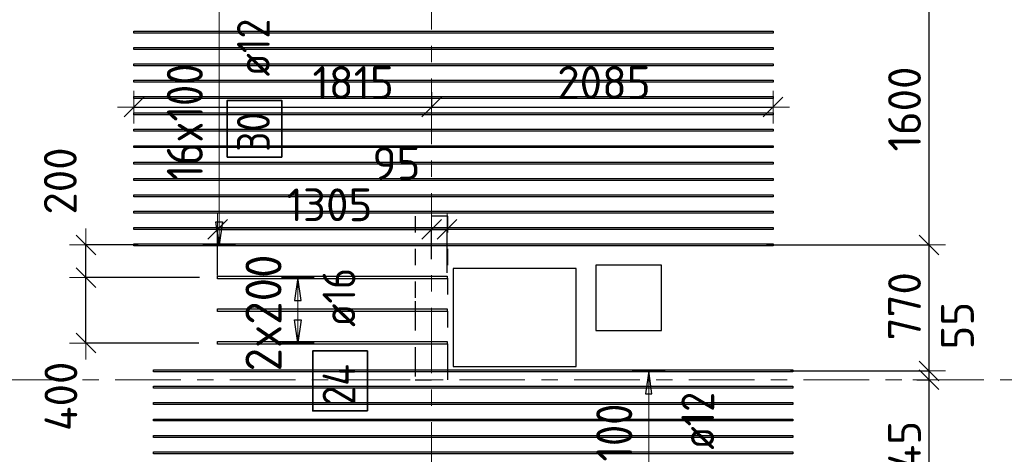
# Model space of a CAD drawing. Header units: metres. Extents: x -38 to 97, y -15 to 21.
# Tile 13 of 256: x 10.09 to 16.09, y 8.54 to 11.2. Entities that reach past the tile are written whole.
import ezdxf

# ---------------------------------------------------------------- set-up
doc = ezdxf.new("R2010")
doc.units = ezdxf.units.M
doc.header["$PDMODE"] = 65
for name, pattern in [('______11', [0.5, 0.4, -0.05, 0, -0.05]), ('______2', [0.0405, 0.03, -0.0105]), ('______5', [1.1, 0.8, -0.1, 0.1, -0.1])]:
    doc.linetypes.add(name, pattern=pattern)
for name, color, linetype, lineweight in [('XR$2$Осевая линия (1)', 7, '______5', 13), ('XR$6$Перекрытие (1)', 7, 'Continuous', 35), ('XR$6$Размерная линия (1)', 7, 'Continuous', 13)]:
    doc.layers.add(name, color=color, linetype=linetype, lineweight=lineweight)
doc.layers.add('XR$6$Арм.стержн.Доп. Арм верхн.зоны Х', color=7, linetype='Continuous', lineweight=35, true_color=0x8c8cff)
doc.layers.add('XR$7$Стена_ бетон несущ.', color=7, linetype='Continuous', lineweight=70, true_color=0xb4b496)
doc.styles.add('ISOCPEUR', font='txt')
doc.dimstyles.new('DIMSTYLE_3', dxfattribs={"dimtxt": 0.2, "dimasz": 0.2, "dimexe": 0, "dimexo": 0, "dimgap": 0.1, "dimtad": 2, "dimdec": 0, "dimlfac": 1000, "dimrnd": 5, "dimzin": 12, "dimdsep": 46, "dimtxsty": 'ISOCPEUR', "dimblk1": 'ALL_ML_STRICH', "dimblk2": 'ALL_ML_STRICH', "dimsah": 1, "dimcen": 0, "dimclrd": 7, "dimclre": 256, "dimclrt": 7, "dimadec": 0, "dimazin": 0, "dimtfac": 1, "dimtdec": 0, "dimtix": 1, "dimtmove": 2, "dimatfit": 3, "dimfxl": 0, "dimtzin": 0, "dimlwd": 0, "dimlwe": -3, "dimarcsym": 0})
doc.dimstyles.new('DIMSTYLE_36', dxfattribs={"dimtxt": 0.2, "dimasz": 0.2, "dimexe": 0, "dimexo": 0, "dimgap": 0.1, "dimtad": 2, "dimdec": 0, "dimlfac": 1000, "dimrnd": 5, "dimzin": 12, "dimdsep": 46, "dimtxsty": 'ISOCPEUR', "dimblk1": 'ALL_ML_STRICH', "dimblk2": 'ALL_ML_STRICH', "dimsah": 1, "dimcen": 0, "dimclrd": 7, "dimclre": 256, "dimclrt": 7, "dimadec": 0, "dimazin": 0, "dimtfac": 1, "dimtdec": 0, "dimtix": 1, "dimtmove": 2, "dimatfit": 3, "dimfxl": 0, "dimtvp": 1.2, "dimtzin": 0, "dimlwd": 0, "dimlwe": -3, "dimarcsym": 0})
doc.dimstyles.new('DIMSTYLE_37', dxfattribs={"dimtxt": 0.2, "dimasz": 0.2, "dimexe": 0, "dimexo": 0, "dimgap": 0.1, "dimtad": 0, "dimdec": 0, "dimlfac": 1000, "dimrnd": 5, "dimzin": 12, "dimdsep": 46, "dimtxsty": 'ISOCPEUR', "dimblk1": 'ALL_ML_STRICH', "dimblk2": 'ALL_ML_STRICH', "dimsah": 1, "dimcen": 0, "dimclrd": 7, "dimclre": 256, "dimclrt": 7, "dimadec": 0, "dimazin": 0, "dimtfac": 1, "dimtdec": 0, "dimtix": 1, "dimtmove": 2, "dimatfit": 3, "dimfxl": 0, "dimtvp": 1.2, "dimtzin": 0, "dimlwd": 0, "dimlwe": -3, "dimarcsym": 0})

# ---------------------------------------------------------------- blocks, each defined once
blk = doc.blocks.new('ALL_ML_STRICH')
at = {"color": 0, "linetype": 'ByBlock', "lineweight": -2}
for p, q in [((0, -0.5), (0, 0.5)), ((-1, 0), (0.5, 0)), ((-0.3, -0.3), (0.3, 0.3))]:
    blk.add_line(p, q, dxfattribs=at)
blk = doc.blocks.new('*D1050')
at = {"layer": 'DEFPOINTS', "color": 7, "linetype": 'Continuous', "lineweight": 13, "transparency": 33554687}
for p in [(15.5407, 9), (14.7505, 8.0541), (15.6359, 8.0541)]:
    blk.add_point(p, dxfattribs=at)
at = {"layer": 'XR$6$Размерная линия (1)', "color": 9, "linetype": 'Continuous', "lineweight": -2, "true_color": 0xc7c7c7, "transparency": 33554687}
for p, q in [((15.5607, 9), (15.6359, 9)), ((14.7705, 8.0541), (15.6359, 8.0541))]:
    blk.add_line(p, q, dxfattribs=at)
at = {"layer": 'XR$6$Размерная линия (1)', "color": 7, "linetype": 'Continuous', "lineweight": -2, "transparency": 33554687}
blk.add_line((15.6359, 8.0541), (15.6359, 9), dxfattribs=at)
at = {"layer": 'XR$6$Размерная линия (1)', "color": 7, "linetype": 'Continuous', "lineweight": 13, "transparency": 33554687, "xscale": 0.2, "yscale": 0.2, "zscale": 0.2}
for p, rotation in [((15.6359, 9), 90), ((15.6359, 8.0541), 270)]:
    blk.add_blockref('ALL_ML_STRICH', p, dxfattribs=dict(at, rotation=rotation))
at = {"layer": 'XR$6$Размерная линия (1)', "color": 7, "linetype": 'Continuous', "lineweight": 13, "transparency": 33554687, "insert": (15.4859, 8.527), "char_height": 0.2, "width": 0.6, "attachment_point": 5, "rotation": 90, "style": 'ISOCPEUR'}
blk.add_mtext('\\A1;{945}', dxfattribs=at)
blk = doc.blocks.new('*D1051')
at = {"layer": 'DEFPOINTS', "color": 7, "linetype": 'Continuous', "lineweight": 13, "transparency": 33554687}
for p in [(14.7694, 9.0541), (15.5407, 9), (15.6359, 9)]:
    blk.add_point(p, dxfattribs=at)
at = {"layer": 'XR$6$Размерная линия (1)', "color": 9, "linetype": 'Continuous', "lineweight": -2, "true_color": 0xc7c7c7, "transparency": 33554687}
for p, q in [((14.7894, 9.0541), (15.6359, 9.0541)), ((15.5607, 9), (15.6359, 9))]:
    blk.add_line(p, q, dxfattribs=at)
at = {"layer": 'XR$6$Размерная линия (1)', "color": 7, "linetype": 'Continuous', "lineweight": -2, "transparency": 33554687}
blk.add_line((15.6359, 9), (15.6359, 9.0541), dxfattribs=at)
at = {"layer": 'XR$6$Размерная линия (1)', "color": 7, "linetype": 'Continuous', "lineweight": 13, "transparency": 33554687, "xscale": 0.2, "yscale": 0.2, "zscale": 0.2}
for p, rotation in [((15.6359, 9), 270), ((15.6359, 9.0541), 90)]:
    blk.add_blockref('ALL_ML_STRICH', p, dxfattribs=dict(at, rotation=rotation))
at = {"layer": 'XR$6$Размерная линия (1)', "color": 7, "linetype": 'Continuous', "lineweight": 13, "transparency": 33554687, "insert": (15.8089, 9.3302), "char_height": 0.2, "width": 0.4, "attachment_point": 5, "rotation": 90, "style": 'ISOCPEUR'}
blk.add_mtext('\\A1;{55}', dxfattribs=at)
blk = doc.blocks.new('*D1052')
at = {"layer": 'DEFPOINTS', "color": 7, "linetype": 'Continuous', "lineweight": 13, "transparency": 33554687}
for p in [(14.6233, 9.8241), (14.7694, 9.0541), (15.6359, 9.0541)]:
    blk.add_point(p, dxfattribs=at)
at = {"layer": 'XR$6$Размерная линия (1)', "color": 9, "linetype": 'Continuous', "lineweight": -2, "true_color": 0xc7c7c7, "transparency": 33554687}
for p, q in [((14.6433, 9.8241), (15.6359, 9.8241)), ((14.7894, 9.0541), (15.6359, 9.0541))]:
    blk.add_line(p, q, dxfattribs=at)
at = {"layer": 'XR$6$Размерная линия (1)', "color": 7, "linetype": 'Continuous', "lineweight": -2, "transparency": 33554687}
blk.add_line((15.6359, 9.0541), (15.6359, 9.8241), dxfattribs=at)
at = {"layer": 'XR$6$Размерная линия (1)', "color": 7, "linetype": 'Continuous', "lineweight": 13, "transparency": 33554687, "xscale": 0.2, "yscale": 0.2, "zscale": 0.2}
for p, rotation in [((15.6359, 9.8241), 90), ((15.6359, 9.0541), 270)]:
    blk.add_blockref('ALL_ML_STRICH', p, dxfattribs=dict(at, rotation=rotation))
at = {"layer": 'XR$6$Размерная линия (1)', "color": 7, "linetype": 'Continuous', "lineweight": 13, "transparency": 33554687, "insert": (15.4859, 9.4491), "char_height": 0.2, "width": 0.6, "attachment_point": 5, "rotation": 90, "style": 'ISOCPEUR'}
blk.add_mtext('\\A1;{770}', dxfattribs=at)
blk = doc.blocks.new('*D1053')
at = {"layer": 'DEFPOINTS', "color": 7, "linetype": 'Continuous', "lineweight": 13, "transparency": 33554687}
for p in [(13.8097, 11.4241), (14.6233, 9.8241), (15.6359, 9.8241)]:
    blk.add_point(p, dxfattribs=at)
at = {"layer": 'XR$6$Размерная линия (1)', "color": 9, "linetype": 'Continuous', "lineweight": -2, "true_color": 0xc7c7c7, "transparency": 33554687}
for p, q in [((13.8297, 11.4241), (15.6359, 11.4241)), ((14.6433, 9.8241), (15.6359, 9.8241))]:
    blk.add_line(p, q, dxfattribs=at)
at = {"layer": 'XR$6$Размерная линия (1)', "color": 7, "linetype": 'Continuous', "lineweight": -2, "transparency": 33554687}
blk.add_line((15.6359, 9.8241), (15.6359, 11.4241), dxfattribs=at)
at = {"layer": 'XR$6$Размерная линия (1)', "color": 7, "linetype": 'Continuous', "lineweight": 13, "transparency": 33554687, "xscale": 0.2, "yscale": 0.2, "zscale": 0.2}
for p, rotation in [((15.6359, 11.4241), 90), ((15.6359, 9.8241), 270)]:
    blk.add_blockref('ALL_ML_STRICH', p, dxfattribs=dict(at, rotation=rotation))
at = {"layer": 'XR$6$Размерная линия (1)', "color": 7, "linetype": 'Continuous', "lineweight": 13, "transparency": 33554687, "insert": (15.4859, 10.6541), "char_height": 0.2, "width": 0.8, "attachment_point": 5, "rotation": 90, "style": 'ISOCPEUR'}
blk.add_mtext('\\A1;{1600}', dxfattribs=at)
blk = doc.blocks.new('*D1064')
at = {"layer": 'DEFPOINTS', "color": 7, "linetype": 'Continuous', "lineweight": 13, "transparency": 33554687}
for p in [(11.2049, 9.6241), (10.4911, 9.2241), (11.2004, 9.2241)]:
    blk.add_point(p, dxfattribs=at)
at = {"layer": 'XR$6$Размерная линия (1)', "color": 9, "linetype": 'Continuous', "lineweight": -2, "true_color": 0xc7c7c7, "transparency": 33554687}
for p, q in [((11.1849, 9.6241), (10.4911, 9.6241)), ((11.1804, 9.2241), (10.4911, 9.2241))]:
    blk.add_line(p, q, dxfattribs=at)
at = {"layer": 'XR$6$Размерная линия (1)', "color": 7, "linetype": 'Continuous', "lineweight": -2, "transparency": 33554687}
blk.add_line((10.4911, 9.2241), (10.4911, 9.6241), dxfattribs=at)
at = {"layer": 'XR$6$Размерная линия (1)', "color": 7, "linetype": 'Continuous', "lineweight": 13, "transparency": 33554687, "xscale": 0.2, "yscale": 0.2, "zscale": 0.2}
for p, rotation in [((10.4911, 9.6241), 90), ((10.4911, 9.2241), 270)]:
    blk.add_blockref('ALL_ML_STRICH', p, dxfattribs=dict(at, rotation=rotation))
at = {"layer": 'XR$6$Размерная линия (1)', "color": 7, "linetype": 'Continuous', "lineweight": 13, "transparency": 33554687, "insert": (10.3387, 8.8985), "char_height": 0.2, "width": 0.6, "attachment_point": 5, "rotation": 90, "style": 'ISOCPEUR'}
blk.add_mtext('\\A1;{400}', dxfattribs=at)
blk = doc.blocks.new('*D1065')
at = {"layer": 'DEFPOINTS', "color": 7, "linetype": 'Continuous', "lineweight": 13, "transparency": 33554687}
for p in [(10.8297, 9.8241), (10.4911, 9.6241), (11.2049, 9.6241)]:
    blk.add_point(p, dxfattribs=at)
at = {"layer": 'XR$6$Размерная линия (1)', "color": 9, "linetype": 'Continuous', "lineweight": -2, "true_color": 0xc7c7c7, "transparency": 33554687}
for p, q in [((10.8097, 9.8241), (10.4911, 9.8241)), ((11.1849, 9.6241), (10.4911, 9.6241))]:
    blk.add_line(p, q, dxfattribs=at)
at = {"layer": 'XR$6$Размерная линия (1)', "color": 7, "linetype": 'Continuous', "lineweight": -2, "transparency": 33554687}
blk.add_line((10.4911, 9.6241), (10.4911, 9.8241), dxfattribs=at)
at = {"layer": 'XR$6$Размерная линия (1)', "color": 7, "linetype": 'Continuous', "lineweight": 13, "transparency": 33554687, "xscale": 0.2, "yscale": 0.2, "zscale": 0.2}
for p, rotation in [((10.4911, 9.8241), 90), ((10.4911, 9.6241), 270)]:
    blk.add_blockref('ALL_ML_STRICH', p, dxfattribs=dict(at, rotation=rotation))
at = {"layer": 'XR$6$Размерная линия (1)', "color": 7, "linetype": 'Continuous', "lineweight": 13, "transparency": 33554687, "insert": (10.3349, 10.2144), "char_height": 0.2, "width": 0.6, "attachment_point": 5, "rotation": 90, "style": 'ISOCPEUR'}
blk.add_mtext('\\A1;{200}', dxfattribs=at)
blk = doc.blocks.new('*D1242')
at = {"layer": 'DEFPOINTS', "color": 7, "linetype": 'Continuous', "lineweight": 13, "transparency": 33554687}
for p in [(11.2944, 9.9189), (12.6, 9.7175), (11.2944, 9.6171)]:
    blk.add_point(p, dxfattribs=at)
at = {"layer": 'XR$6$Размерная линия (1)', "color": 9, "linetype": 'Continuous', "lineweight": -2, "true_color": 0xc7c7c7, "transparency": 33554687}
for p, q in [((11.2944, 9.6371), (11.2944, 9.9189)), ((12.6, 9.7375), (12.6, 9.9189))]:
    blk.add_line(p, q, dxfattribs=at)
at = {"layer": 'XR$6$Размерная линия (1)', "color": 7, "linetype": 'Continuous', "lineweight": -2, "transparency": 33554687}
blk.add_line((11.2944, 9.9189), (12.6, 9.9189), dxfattribs=at)
at = {"layer": 'XR$6$Размерная линия (1)', "color": 7, "linetype": 'Continuous', "lineweight": 13, "transparency": 33554687, "xscale": 0.2, "yscale": 0.2, "zscale": 0.2, "rotation": 180}
blk.add_blockref('ALL_ML_STRICH', (11.2944, 9.9189), dxfattribs=at)
at = {"layer": 'XR$6$Размерная линия (1)', "color": 7, "linetype": 'Continuous', "lineweight": 13, "transparency": 33554687, "xscale": 0.2, "yscale": 0.2, "zscale": 0.2}
blk.add_blockref('ALL_ML_STRICH', (12.6, 9.9189), dxfattribs=at)
at = {"layer": 'XR$6$Размерная линия (1)', "color": 7, "linetype": 'Continuous', "lineweight": 13, "transparency": 33554687, "insert": (11.9772, 10.0689), "char_height": 0.2, "width": 0.8, "attachment_point": 5, "style": 'ISOCPEUR'}
blk.add_mtext('\\A1;{1305}', dxfattribs=at)
blk = doc.blocks.new('*D1243')
at = {"layer": 'DEFPOINTS', "color": 7, "linetype": 'Continuous', "lineweight": 13, "transparency": 33554687}
for p in [(12.6, 9.9189), (12.6, 9.7175), (12.6944, 9.6331)]:
    blk.add_point(p, dxfattribs=at)
at = {"layer": 'XR$6$Размерная линия (1)', "color": 9, "linetype": 'Continuous', "lineweight": -2, "true_color": 0xc7c7c7, "transparency": 33554687}
for p, q in [((12.6, 9.7375), (12.6, 9.9189)), ((12.6944, 9.6531), (12.6944, 9.9189))]:
    blk.add_line(p, q, dxfattribs=at)
at = {"layer": 'XR$6$Размерная линия (1)', "color": 7, "linetype": 'Continuous', "lineweight": -2, "transparency": 33554687}
blk.add_line((12.6, 9.9189), (12.6944, 9.9189), dxfattribs=at)
at = {"layer": 'XR$6$Размерная линия (1)', "color": 7, "linetype": 'Continuous', "lineweight": 13, "transparency": 33554687, "xscale": 0.2, "yscale": 0.2, "zscale": 0.2}
blk.add_blockref('ALL_ML_STRICH', (12.6944, 9.9189), dxfattribs=at)
at = {"layer": 'XR$6$Размерная линия (1)', "color": 7, "linetype": 'Continuous', "lineweight": 13, "transparency": 33554687, "xscale": 0.2, "yscale": 0.2, "zscale": 0.2, "rotation": 180}
blk.add_blockref('ALL_ML_STRICH', (12.6, 9.9189), dxfattribs=at)
at = {"layer": 'XR$6$Размерная линия (1)', "color": 7, "linetype": 'Continuous', "lineweight": 13, "transparency": 33554687, "insert": (12.3857, 10.3221), "char_height": 0.2, "width": 0.4, "attachment_point": 5, "style": 'ISOCPEUR'}
blk.add_mtext('\\A1;{95}', dxfattribs=at)
blk = doc.blocks.new('*D1344')
at = {"layer": 'DEFPOINTS', "color": 7, "linetype": 'Continuous', "lineweight": 13, "transparency": 33554687}
for p in [(12.6, 10.7767), (10.7838, 10.6947), (10.7838, 10.6658)]:
    blk.add_point(p, dxfattribs=at)
at = {"layer": 'XR$6$Размерная линия (1)', "color": 9, "linetype": 'Continuous', "lineweight": -2, "true_color": 0xc7c7c7, "transparency": 33554687}
for p, q in [((12.6, 10.7567), (12.6, 10.6658)), ((10.7838, 10.6747), (10.7838, 10.6658))]:
    blk.add_line(p, q, dxfattribs=at)
at = {"layer": 'XR$6$Размерная линия (1)', "color": 7, "linetype": 'Continuous', "lineweight": -2, "transparency": 33554687}
blk.add_line((10.7838, 10.6658), (12.6, 10.6658), dxfattribs=at)
at = {"layer": 'XR$6$Размерная линия (1)', "color": 7, "linetype": 'Continuous', "lineweight": 13, "transparency": 33554687, "xscale": 0.2, "yscale": 0.2, "zscale": 0.2, "rotation": 180}
blk.add_blockref('ALL_ML_STRICH', (10.7838, 10.6658), dxfattribs=at)
at = {"layer": 'XR$6$Размерная линия (1)', "color": 7, "linetype": 'Continuous', "lineweight": 13, "transparency": 33554687, "xscale": 0.2, "yscale": 0.2, "zscale": 0.2}
blk.add_blockref('ALL_ML_STRICH', (12.6, 10.6658), dxfattribs=at)
at = {"layer": 'XR$6$Размерная линия (1)', "color": 7, "linetype": 'Continuous', "lineweight": 13, "transparency": 33554687, "insert": (12.1219, 10.8158), "char_height": 0.2, "width": 0.8, "attachment_point": 5, "style": 'ISOCPEUR'}
blk.add_mtext('\\A1;{1815}', dxfattribs=at)
blk = doc.blocks.new('*D1345')
at = {"layer": 'DEFPOINTS', "color": 7, "linetype": 'Continuous', "lineweight": 13, "transparency": 33554687}
for p in [(12.6, 10.7767), (12.6, 10.6658), (14.6838, 10.6476)]:
    blk.add_point(p, dxfattribs=at)
at = {"layer": 'XR$6$Размерная линия (1)', "color": 9, "linetype": 'Continuous', "lineweight": -2, "true_color": 0xc7c7c7, "transparency": 33554687}
for p, q in [((12.6, 10.7567), (12.6, 10.6658)), ((14.6838, 10.6658), (14.6838, 10.6658))]:
    blk.add_line(p, q, dxfattribs=at)
at = {"layer": 'XR$6$Размерная линия (1)', "color": 7, "linetype": 'Continuous', "lineweight": -2, "transparency": 33554687}
blk.add_line((12.6, 10.6658), (14.6838, 10.6658), dxfattribs=at)
at = {"layer": 'XR$6$Размерная линия (1)', "color": 7, "linetype": 'Continuous', "lineweight": 13, "transparency": 33554687, "xscale": 0.2, "yscale": 0.2, "zscale": 0.2, "rotation": 180}
blk.add_blockref('ALL_ML_STRICH', (12.6, 10.6658), dxfattribs=at)
at = {"layer": 'XR$6$Размерная линия (1)', "color": 7, "linetype": 'Continuous', "lineweight": 13, "transparency": 33554687, "xscale": 0.2, "yscale": 0.2, "zscale": 0.2}
blk.add_blockref('ALL_ML_STRICH', (14.6838, 10.6658), dxfattribs=at)
at = {"layer": 'XR$6$Размерная линия (1)', "color": 7, "linetype": 'Continuous', "lineweight": 13, "transparency": 33554687, "insert": (13.6519, 10.8158), "char_height": 0.2, "width": 0.8, "attachment_point": 5, "style": 'ISOCPEUR'}
blk.add_mtext('\\A1;{2085}', dxfattribs=at)

msp = doc.modelspace()

# ---------------------------------------------------------------- linework, layer by layer
at = {"layer": 'XR$2$Осевая линия (1)', "color": 253, "linetype": '______11', "lineweight": 13, "true_color": 0xa0a0a0, "transparency": 33554687}
for p, q in [((12.6, 8.34), (12.6, 19.78)), ((-2.63, 9), (62.6, 9))]:
    msp.add_line(p, q, dxfattribs=at)
at = {"layer": 'XR$6$Арм.стержн.Доп. Арм верхн.зоны Х', "color": 7, "linetype": 'Continuous', "lineweight": 13, "transparency": 33554687}
for p, q in [((11.3047, 9.8241), (11.3047, 11.4241)), ((11.3047, 9.8241), (11.3047, 9.8241)), ((11.7847, 9.6251), (11.7847, 9.6251)), ((11.7847, 9.2251), (11.7847, 9.6251)), ((11.7847, 9.2251), (11.7847, 9.2251)), ((13.925, 9.0541), (13.925, 9.0541)), ((13.925, 8.0541), (13.925, 9.0541))]:
    msp.add_line(p, q, dxfattribs=at)
at = {"layer": 'XR$6$Арм.стержн.Доп. Арм верхн.зоны Х', "color": 7, "linetype": 'Continuous', "lineweight": 25, "transparency": 33554687}
for p, q in [((11.3047, 9.8241), (11.2847, 9.9641)), ((11.2847, 9.9641), (11.3247, 9.9641)), ((11.3247, 9.9641), (11.3047, 9.8241)), ((11.7847, 9.6251), (11.7647, 9.4851)), ((11.8047, 9.4851), (11.7847, 9.6251)), ((11.7647, 9.4851), (11.8047, 9.4851)), ((11.7847, 9.2251), (11.7647, 9.3651)), ((11.7647, 9.3651), (11.8047, 9.3651)), ((11.8047, 9.3651), (11.7847, 9.2251)), ((13.925, 9.0541), (13.905, 8.9141)), ((13.945, 8.9141), (13.925, 9.0541)), ((13.905, 8.9141), (13.945, 8.9141))]:
    msp.add_line(p, q, dxfattribs=at)
at = {"layer": 'XR$6$Арм.стержн.Доп. Арм верхн.зоны Х', "color": 253, "linetype": 'Continuous', "lineweight": -3, "true_color": 0xa0a0a0, "transparency": 33554687}
for p, q in [((11.3047, 9.8241), (11.2047, 9.8241)), ((11.3047, 9.8241), (11.4047, 9.8241)), ((11.7847, 9.6251), (11.6847, 9.6251)), ((11.7847, 9.6251), (11.8847, 9.6251)), ((11.7847, 9.2251), (11.6847, 9.2251)), ((11.7847, 9.2251), (11.8847, 9.2251)), ((13.925, 9.0541), (13.825, 9.0541)), ((13.925, 9.0541), (14.025, 9.0541))]:
    msp.add_line(p, q, dxfattribs=at)
at = {"layer": 'XR$6$Арм.стержн.Доп. Арм верхн.зоны Х', "color": 34, "linetype": 'Continuous', "lineweight": 25, "transparency": 33554687}
for points in [[(10.7838, 11.1301), (14.6838, 11.1301), (14.6838, 11.1181), (10.7838, 11.1181), (10.7838, 11.1301)], [(10.7838, 11.0301), (14.6838, 11.0301), (14.6838, 11.0181), (10.7838, 11.0181), (10.7838, 11.0301)], [(10.7838, 10.9301), (14.6838, 10.9301), (14.6838, 10.9181), (10.7838, 10.9181), (10.7838, 10.9301)], [(10.7838, 10.8301), (14.6838, 10.8301), (14.6838, 10.8181), (10.7838, 10.8181), (10.7838, 10.8301)], [(10.7838, 10.7301), (14.6838, 10.7301), (14.6838, 10.7181), (10.7838, 10.7181), (10.7838, 10.7301)], [(10.7838, 10.6301), (14.6838, 10.6301), (14.6838, 10.6181), (10.7838, 10.6181), (10.7838, 10.6301)], [(10.7838, 10.5301), (14.6838, 10.5301), (14.6838, 10.5181), (10.7838, 10.5181), (10.7838, 10.5301)], [(10.7838, 10.4301), (14.6838, 10.4301), (14.6838, 10.4181), (10.7838, 10.4181), (10.7838, 10.4301)], [(10.7838, 10.3301), (14.6838, 10.3301), (14.6838, 10.3181), (10.7838, 10.3181), (10.7838, 10.3301)], [(10.7838, 10.2301), (14.6838, 10.2301), (14.6838, 10.2181), (10.7838, 10.2181), (10.7838, 10.2301)], [(10.7838, 10.1301), (14.6838, 10.1301), (14.6838, 10.1181), (10.7838, 10.1181), (10.7838, 10.1301)], [(10.7838, 10.0301), (14.6838, 10.0301), (14.6838, 10.0181), (10.7838, 10.0181), (10.7838, 10.0301)], [(10.7838, 9.9301), (14.6838, 9.9301), (14.6838, 9.9181), (10.7838, 9.9181), (10.7838, 9.9301)], [(10.7838, 9.8301), (14.6838, 9.8301), (14.6838, 9.8181), (10.7838, 9.8181), (10.7838, 9.8301)], [(14.8043, 9.0481), (10.9043, 9.0481), (10.9043, 9.0601), (14.8043, 9.0601), (14.8043, 9.0481)], [(14.8043, 8.9481), (10.9043, 8.9481), (10.9043, 8.9601), (14.8043, 8.9601), (14.8043, 8.9481)], [(14.8043, 8.8481), (10.9043, 8.8481), (10.9043, 8.8601), (14.8043, 8.8601), (14.8043, 8.8481)], [(14.8043, 8.7481), (10.9043, 8.7481), (10.9043, 8.7601), (14.8043, 8.7601), (14.8043, 8.7481)], [(14.8043, 8.6481), (10.9043, 8.6481), (10.9043, 8.6601), (14.8043, 8.6601), (14.8043, 8.6481)], [(14.8043, 8.5481), (10.9043, 8.5481), (10.9043, 8.5601), (14.8043, 8.5601), (14.8043, 8.5481)]]:
    msp.add_lwpolyline(points, dxfattribs=at)
at = {"layer": 'XR$6$Арм.стержн.Доп. Арм верхн.зоны Х', "color": 7, "linetype": 'Continuous', "lineweight": 35, "transparency": 33554687}
for points in [[(11.6863, 10.36), (11.6863, 10.7067), (11.353, 10.7067), (11.353, 10.36), (11.6863, 10.36)], [(12.2084, 8.8096), (12.2084, 9.1763), (11.8751, 9.1763), (11.8751, 8.8096), (12.2084, 8.8096)]]:
    msp.add_lwpolyline(points, dxfattribs=at)
at = {"layer": 'XR$6$Арм.стержн.Доп. Арм верхн.зоны Х', "color": 7, "linetype": 'Continuous', "lineweight": 25, "transparency": 33554687}
for points in [[(12.6944, 9.6171), (11.2944, 9.6171), (11.2944, 9.6331), (12.6944, 9.6331), (12.6944, 9.6171)], [(12.6944, 9.4171), (11.2944, 9.4171), (11.2944, 9.4331), (12.6944, 9.4331), (12.6944, 9.4171)], [(12.6944, 9.2171), (11.2944, 9.2171), (11.2944, 9.2331), (12.6944, 9.2331), (12.6944, 9.2171)]]:
    msp.add_lwpolyline(points, dxfattribs=at)
at = {"layer": 'XR$6$Перекрытие (1)', "color": 7, "linetype": 'Continuous', "lineweight": 25, "transparency": 33554687}
for p, q in [((12.7326, 9.6802), (12.7326, 9.0802)), ((13.4826, 9.6802), (12.7326, 9.6802)), ((13.4826, 9.0802), (13.4826, 9.6802)), ((13.6026, 9.7002), (13.6026, 9.3002)), ((14.0026, 9.7002), (13.6026, 9.7002)), ((14.0026, 9.3002), (14.0026, 9.7002)), ((13.6026, 9.3002), (14.0026, 9.3002)), ((12.7326, 9.0802), (13.4826, 9.0802))]:
    msp.add_line(p, q, dxfattribs=at)
at = {"layer": 'XR$7$Стена_ бетон несущ.', "color": 253, "linetype": '______2', "lineweight": -3, "true_color": 0xa0a0a0, "transparency": 33554687}
for p, q in [((12.7, 10), (12.5, 10)), ((12.5, 10), (12.5, 9.48)), ((12.7, 9.9), (12.7, 10)), ((12.7, 9.7), (12.7, 9.9)), ((12.7, 9.12), (12.7, 9.7)), ((12.5, 9.48), (12.5, 9.4)), ((12.5, 9.4), (12.5, 9.2)), ((12.5, 9.2), (12.5, 9.12)), ((12.5, 9.12), (12.5, 9)), ((12.6997, 9.12), (12.7, 9.12)), ((12.6997, 9.08), (12.6997, 9.12)), ((12.6997, 9), (12.6997, 9.08)), ((12.5, 9), (12.6997, 9))]:
    msp.add_line(p, q, dxfattribs=at)

# ---------------------------------------------------------------- texts
at = {"layer": 'XR$6$Арм.стержн.Доп. Арм верхн.зоны Х', "color": 7, "linetype": 'Continuous', "lineweight": 25, "transparency": 33554687, "char_height": 0.2, "attachment_point": 7, "rotation": 90, "style": 'ISOCPEUR'}
for s, insert, width in [('\\W0.89; ø12 ', (11.613, 10.74), 0.749105), ('\\W0.87;30', (11.613, 10.3933), 0.367208), ('\\W0.89; ø16 ', (12.1351, 9.2096), 0.749105), ('\\W0.88;24', (12.1351, 8.843), 0.387995), ('\\W0.89; ø12 ', (14.3245, 8.4596), 0.749105)]:
    msp.add_mtext(s, dxfattribs=dict(at, insert=insert, width=width))
at = {"layer": 'XR$6$Арм.стержн.Доп. Арм верхн.зоны Х', "color": 7, "linetype": 'Continuous', "lineweight": 13, "transparency": 33554687, "char_height": 0.22, "attachment_point": 7, "rotation": 90, "style": 'ISOCPEUR'}
for s, insert, width in [('\\W0.86;16x100', (11.2047, 10.2171), 0.930455), ('\\W0.95;2x200', (11.6847, 9.0511), 0.873359), ('\\W0.86;10x100', (13.825, 8.1471), 0.930455)]:
    msp.add_mtext(s, dxfattribs=dict(at, insert=insert, width=width))

# ---------------------------------------------------------------- dimensions: what is measured, and where the dimension line sits
at = {"layer": 'XR$6$Размерная линия (1)', "color": 7, "linetype": 'Continuous', "lineweight": 13, "transparency": 33554687}
for base, p1, p2, dimstyle, picture, middle in [((15.6359, 11.4241), (14.6433, 9.8241), (13.8297, 11.4241), 'DIMSTYLE_3', '*D1053', (15.4859, 10.6541)), ((10.4911, 9.8241), (11.1849, 9.6241), (10.8097, 9.8241), 'DIMSTYLE_36', '*D1065', (10.3349, 10.2144)), ((15.6359, 9.8241), (14.7894, 9.0541), (14.6433, 9.8241), 'DIMSTYLE_3', '*D1052', (15.4859, 9.4491)), ((10.4911, 9.6241), (11.1804, 9.2241), (11.1849, 9.6241), 'DIMSTYLE_36', '*D1064', (10.3387, 8.8985)), ((15.6359, 9.0541), (15.5607, 9), (14.7894, 9.0541), 'DIMSTYLE_37', '*D1051', (15.8089, 9.3302)), ((15.6359, 9), (14.7705, 8.0541), (15.5607, 9), 'DIMSTYLE_3', '*D1050', (15.4859, 8.527))]:
    dim = msp.add_linear_dim(base=base, p1=p1, p2=p2, angle=90, dimstyle=dimstyle, override={"dimpost": '<>', "dimclrd": 7, "dimclre": 9, "dimclrt": 7, "dimlwd": 0, "dimlwe": 65533}, dxfattribs=at)
    dim.commit()
    dim.dimension.update_dxf_attribs({"geometry": picture, "text_midpoint": middle, "dimtype": 160})
for base, p1, p2, dimstyle, picture, middle in [((12.6, 10.6658), (10.7838, 10.6747), (12.6, 10.7567), 'DIMSTYLE_3', '*D1344', (12.1219, 10.8158)), ((14.6838, 10.6658), (12.6, 10.7567), (14.6838, 10.6658), 'DIMSTYLE_3', '*D1345', (13.6519, 10.8158)), ((12.6944, 9.9189), (12.6, 9.7375), (12.6944, 9.6531), 'DIMSTYLE_36', '*D1243', (12.3857, 10.3221)), ((12.6, 9.9189), (11.2944, 9.6371), (12.6, 9.7375), 'DIMSTYLE_3', '*D1242', (11.9772, 10.0689))]:
    dim = msp.add_linear_dim(base=base, p1=p1, p2=p2, dimstyle=dimstyle, override={"dimpost": '<>', "dimclrd": 7, "dimclre": 9, "dimclrt": 7, "dimlwd": 0, "dimlwe": 65533}, dxfattribs=at)
    dim.commit()
    dim.dimension.update_dxf_attribs({"geometry": picture, "text_midpoint": middle, "dimtype": 160})

doc.saveas('drawing.dxf')
